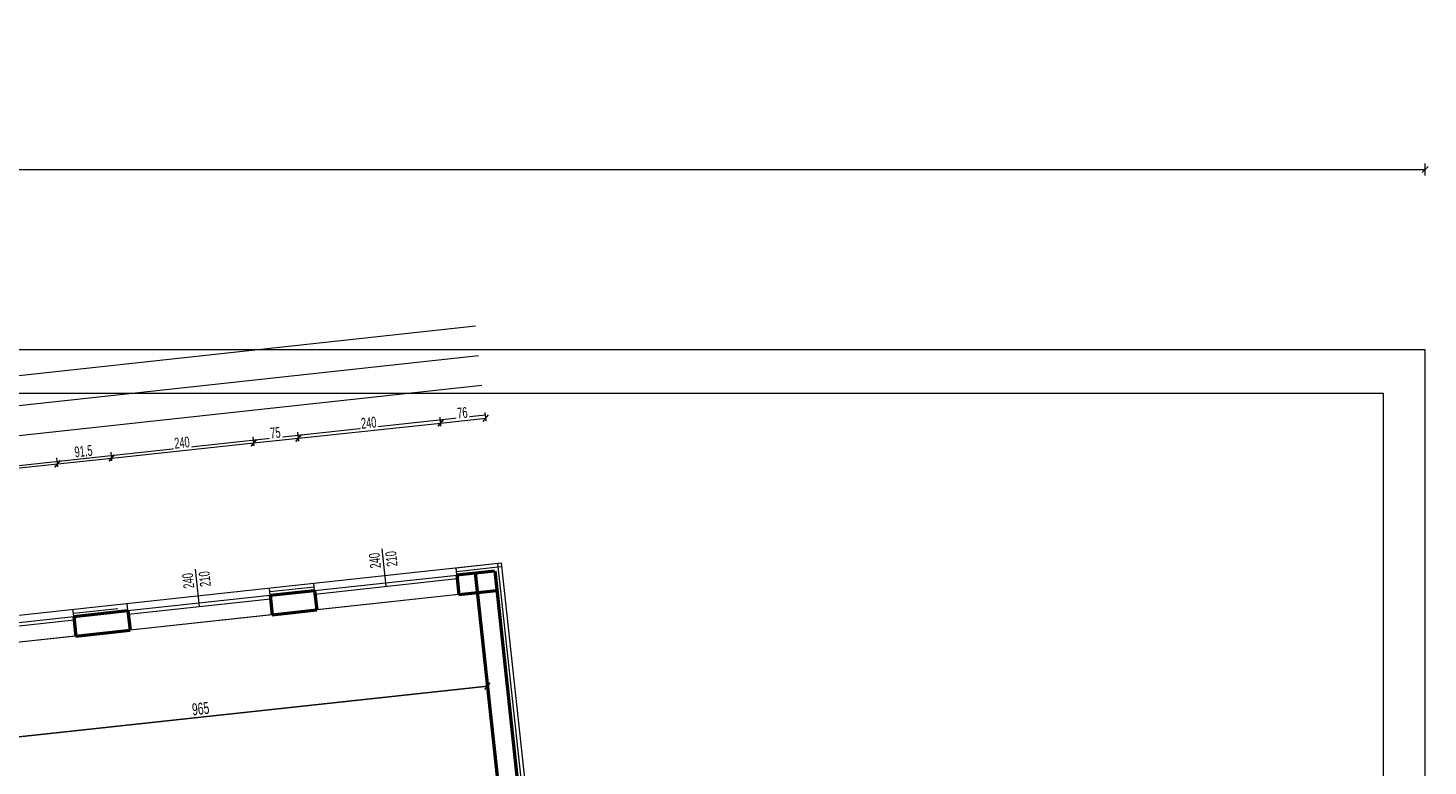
# Model space of a CAD drawing. Header units: millimetres. Extents: x 72202 to 304796, y 21658 to 519946.
# Tile 65 of 139: x 198210 to 200558, y 210219 to 211457. Entities that reach past the tile are written whole.
import ezdxf

# ---------------------------------------------------------------- set-up
doc = ezdxf.new("R2010")
doc.units = ezdxf.units.MM
doc.layers.get('0').update_dxf_attribs({"color": 253})
doc.layers.get('Defpoints').update_dxf_attribs({"color": 253})
for name, color, linetype, lineweight in [('DRZWI I OKNA OPISY', 253, 'Continuous', 9), ('linia - gruba - projektowana', 253, 'Continuous', 50), ('LINIA CIENKA', 7, 'Continuous', 13), ('LINIA KRESKOWANIE', 253, 'Continuous', 5), ('LINIA WYMIAROWANIE', 253, 'Continuous', 9)]:
    doc.layers.add(name, color=color, linetype=linetype, lineweight=lineweight)
doc.layers.add('LINIA-NIE DRUKOWAĆ', color=253, linetype='Continuous', lineweight=20, plot=False)
doc.styles.get("Standard").update_dxf_attribs({"font": 'ARIALN.TTF', "width": 0.75})
doc.linetypes.add('GRADZINOWANIE', pattern='A,0.00254,-2.54,[134,ltypeshp.shx,S=2.54,R=0,X=-2.54,Y=0],-5.08,[134,ltypeshp.shx,S=2.54,R=180,X=2.54,Y=0],-2.54', length=10.16254)
doc.dimstyles.new('sebek100', dxfattribs={"dimtxt": 17, "dimasz": 10, "dimexe": 10, "dimexo": 20, "dimgap": 4, "dimtad": 1, "dimrnd": 0.5, "dimtxsty": 'Standard', "dimblk": 'OBLIQUE', "dimcen": 8, "dimclre": 1, "dimazin": 0, "dimtm": 1e-09, "dimtfac": 1, "dimtix": 1, "dimtmove": 1, "dimatfit": 3, "dimldrblk": 'zas', "dimfxl": 10, "dimfxlon": 1, "dimtolj": 2, "dimlwd": -1, "dimlwe": -1, "dimarcsym": 0})

# ---------------------------------------------------------------- blocks, each defined once
blk = doc.blocks.new('_Oblique')
at = {"color": 0, "linetype": 'ByBlock', "lineweight": -2}
blk.add_line((-0.5, -0.5), (0.5, 0.5), dxfattribs=at)
blk = doc.blocks.new('*D467')
at = {"layer": 'Defpoints', "color": 0, "lineweight": -3, "ltscale": 4, "transparency": 16777216}
for p in [(200553.3, 211219.5), (193653.3, 210761.9), (200553.3, 210761.9)]:
    blk.add_point(p, dxfattribs=at)
at = {"layer": 'LINIA CIENKA', "ltscale": 4, "transparency": 16777216}
for p, q in [((193653.3, 211209.5), (193653.3, 211229.5)), ((200553.3, 211209.5), (200553.3, 211229.5))]:
    blk.add_line(p, q, dxfattribs=at)
at = {"layer": 'LINIA CIENKA', "color": 0, "ltscale": 4, "transparency": 16777216}
blk.add_line((193653.3, 211219.5), (200553.3, 211219.5), dxfattribs=at)
at = {"layer": 'LINIA CIENKA', "color": 0, "ltscale": 4, "transparency": 16777216, "xscale": 10, "yscale": 10, "zscale": 10, "rotation": 180}
blk.add_blockref('_Oblique', (193653.3, 211219.5), dxfattribs=at)
at = {"layer": 'LINIA CIENKA', "color": 0, "ltscale": 4, "transparency": 16777216, "xscale": 10, "yscale": 10, "zscale": 10}
blk.add_blockref('_Oblique', (200553.3, 211219.5), dxfattribs=at)
at = {"layer": 'LINIA CIENKA', "color": 0, "lineweight": -3, "ltscale": 4, "transparency": 16777216, "insert": (197103.3, 211325.6), "char_height": 200, "attachment_point": 5, "bg_fill": 3, "box_fill_scale": 1.1, "bg_fill_color": 256, "bg_fill_true_color": 13158600, "bg_fill_transparency": 0}
blk.add_mtext('\\A2;6900', dxfattribs=at)
blk = doc.blocks.new('zas')
blk = doc.blocks.new('*D505')
at = {"layer": 'Defpoints', "color": 0, "lineweight": -3, "ltscale": 4, "transparency": 16777216}
for p in [(198259, 210725.6), (198285, 210481.7), (198046.4, 210455.6)]:
    blk.add_point(p, dxfattribs=at)
at = {"layer": 'LINIA WYMIAROWANIE', "color": 0, "ltscale": 4, "transparency": 16777216}
blk.add_line((198020.4, 210700.2), (198259, 210725.6), dxfattribs=at)
at = {"layer": 'LINIA WYMIAROWANIE', "color": 1, "ltscale": 4, "transparency": 16777216}
for p, q in [((198259.5, 210720.6), (198258, 210735.6)), ((198020.9, 210695.3), (198019.3, 210710.2))]:
    blk.add_line(p, q, dxfattribs=at)
at = {"layer": 'LINIA WYMIAROWANIE', "color": 0, "ltscale": 4, "transparency": 16777216, "xscale": 10, "yscale": 10, "zscale": 10}
for p, rotation in [((198259, 210725.6), 6.067906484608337), ((198020.4, 210700.2), 186.0679064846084)]:
    blk.add_blockref('_Oblique', p, dxfattribs=dict(at, rotation=rotation))
at = {"layer": 'LINIA WYMIAROWANIE', "color": 0, "lineweight": -3, "ltscale": 4, "transparency": 16777216, "insert": (198138.1, 210727.7), "char_height": 18, "attachment_point": 5, "rotation": 6.0679, "bg_fill": 3, "box_fill_scale": 1.1, "bg_fill_color": 256, "bg_fill_true_color": 13158600, "bg_fill_transparency": 0}
blk.add_mtext('\\A2;239,99', dxfattribs=at)
blk = doc.blocks.new('*D506')
at = {"layer": 'Defpoints', "color": 0, "lineweight": -3, "ltscale": 4, "transparency": 16777216}
for p in [(198350, 210735.3), (198375.9, 210491.3), (198285, 210481.7)]:
    blk.add_point(p, dxfattribs=at)
at = {"layer": 'LINIA WYMIAROWANIE', "color": 1, "ltscale": 4, "transparency": 16777216}
for p, q in [((198259.5, 210720.6), (198258, 210735.6)), ((198350.5, 210730.3), (198348.9, 210745.2))]:
    blk.add_line(p, q, dxfattribs=at)
at = {"layer": 'LINIA WYMIAROWANIE', "color": 0, "ltscale": 4, "transparency": 16777216}
blk.add_line((198259, 210725.6), (198350, 210735.3), dxfattribs=at)
at = {"layer": 'LINIA WYMIAROWANIE', "color": 0, "ltscale": 4, "transparency": 16777216, "xscale": 10, "yscale": 10, "zscale": 10}
for p, rotation in [((198259, 210725.6), 186.0679064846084), ((198350, 210735.3), 6.067906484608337)]:
    blk.add_blockref('_Oblique', p, dxfattribs=dict(at, rotation=rotation))
at = {"layer": 'LINIA WYMIAROWANIE', "color": 0, "lineweight": -3, "ltscale": 4, "transparency": 16777216, "insert": (198302.9, 210745.2), "char_height": 18, "attachment_point": 5, "rotation": 6.0679, "bg_fill": 3, "box_fill_scale": 1.1, "bg_fill_color": 256, "bg_fill_true_color": 13158600, "bg_fill_transparency": 0}
blk.add_mtext('\\A2;91,5', dxfattribs=at)
blk = doc.blocks.new('*D507')
at = {"layer": 'Defpoints', "color": 0, "lineweight": -3, "ltscale": 4, "transparency": 16777216}
for p in [(198588.7, 210760.7), (198614.6, 210517.1), (198375.9, 210491.3)]:
    blk.add_point(p, dxfattribs=at)
at = {"layer": 'LINIA WYMIAROWANIE', "color": 1, "ltscale": 4, "transparency": 16777216}
for p, q in [((198589.2, 210755.7), (198587.6, 210770.6)), ((198350.5, 210730.3), (198348.9, 210745.2))]:
    blk.add_line(p, q, dxfattribs=at)
at = {"layer": 'LINIA WYMIAROWANIE', "color": 0, "ltscale": 4, "transparency": 16777216}
blk.add_line((198350, 210735.3), (198588.7, 210760.7), dxfattribs=at)
at = {"layer": 'LINIA WYMIAROWANIE', "color": 0, "ltscale": 4, "transparency": 16777216, "xscale": 10, "yscale": 10, "zscale": 10}
for p, rotation in [((198588.7, 210760.7), 6.067906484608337), ((198350, 210735.3), 186.0679064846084)]:
    blk.add_blockref('_Oblique', p, dxfattribs=dict(at, rotation=rotation))
at = {"layer": 'LINIA WYMIAROWANIE', "color": 0, "lineweight": -3, "ltscale": 4, "transparency": 16777216, "insert": (198467.9, 210761.1), "char_height": 18, "attachment_point": 5, "rotation": 6.0679, "bg_fill": 3, "box_fill_scale": 1.1, "bg_fill_color": 256, "bg_fill_true_color": 13158600, "bg_fill_transparency": 0}
blk.add_mtext('\\A2;240', dxfattribs=at)
blk = doc.blocks.new('*D508')
at = {"layer": 'Defpoints', "color": 0, "lineweight": -3, "ltscale": 4, "transparency": 16777216}
for p in [(198663.2, 210768.6), (198614.6, 210517.1), (198689.1, 210525.1)]:
    blk.add_point(p, dxfattribs=at)
at = {"layer": 'LINIA WYMIAROWANIE', "color": 1, "ltscale": 4, "transparency": 16777216}
for p, q in [((198589.2, 210755.7), (198587.6, 210770.6)), ((198663.8, 210763.6), (198662.2, 210778.5))]:
    blk.add_line(p, q, dxfattribs=at)
at = {"layer": 'LINIA WYMIAROWANIE', "color": 0, "ltscale": 4, "transparency": 16777216}
blk.add_line((198588.7, 210760.7), (198663.2, 210768.6), dxfattribs=at)
at = {"layer": 'LINIA WYMIAROWANIE', "color": 0, "ltscale": 4, "transparency": 16777216, "xscale": 10, "yscale": 10, "zscale": 10}
for p, rotation in [((198663.2, 210768.6), 6.067906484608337), ((198588.7, 210760.7), 186.0679064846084)]:
    blk.add_blockref('_Oblique', p, dxfattribs=dict(at, rotation=rotation))
at = {"layer": 'LINIA WYMIAROWANIE', "color": 0, "lineweight": -3, "ltscale": 4, "transparency": 16777216, "insert": (198624.6, 210777.7), "char_height": 18, "attachment_point": 5, "rotation": 6.0679, "bg_fill": 3, "box_fill_scale": 1.1, "bg_fill_color": 256, "bg_fill_true_color": 13158600, "bg_fill_transparency": 0}
blk.add_mtext('\\A2;75', dxfattribs=at)
blk = doc.blocks.new('*D509')
at = {"layer": 'Defpoints', "color": 0, "lineweight": -3, "ltscale": 4, "transparency": 16777216}
for p in [(198901.9, 210794), (198927.7, 210551.1), (198689.1, 210525.1)]:
    blk.add_point(p, dxfattribs=at)
at = {"layer": 'LINIA WYMIAROWANIE', "color": 0, "ltscale": 4, "transparency": 16777216}
blk.add_line((198663.2, 210768.6), (198901.9, 210794), dxfattribs=at)
at = {"layer": 'LINIA WYMIAROWANIE', "color": 1, "ltscale": 4, "transparency": 16777216}
for p, q in [((198902.4, 210789), (198900.8, 210803.9)), ((198663.8, 210763.6), (198662.2, 210778.5))]:
    blk.add_line(p, q, dxfattribs=at)
at = {"layer": 'LINIA WYMIAROWANIE', "color": 0, "ltscale": 4, "transparency": 16777216, "xscale": 10, "yscale": 10, "zscale": 10}
for p, rotation in [((198901.9, 210794), 6.067906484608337), ((198663.2, 210768.6), 186.0679064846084)]:
    blk.add_blockref('_Oblique', p, dxfattribs=dict(at, rotation=rotation))
at = {"layer": 'LINIA WYMIAROWANIE', "color": 0, "lineweight": -3, "ltscale": 4, "transparency": 16777216, "insert": (198781.2, 210794.4), "char_height": 18, "attachment_point": 5, "rotation": 6.0679, "bg_fill": 3, "box_fill_scale": 1.1, "bg_fill_color": 256, "bg_fill_true_color": 13158600, "bg_fill_transparency": 0}
blk.add_mtext('\\A2;240', dxfattribs=at)
blk = doc.blocks.new('*D510')
at = {"layer": 'Defpoints', "color": 0, "lineweight": -3, "ltscale": 4, "transparency": 16777216}
for p in [(198977.5, 210802), (199003.3, 210559.2), (198927.7, 210551.1)]:
    blk.add_point(p, dxfattribs=at)
at = {"layer": 'LINIA WYMIAROWANIE', "color": 1, "ltscale": 4, "transparency": 16777216}
for p, q in [((198902.4, 210789), (198900.8, 210803.9)), ((198978, 210797), (198976.4, 210811.9))]:
    blk.add_line(p, q, dxfattribs=at)
at = {"layer": 'LINIA WYMIAROWANIE', "color": 0, "ltscale": 4, "transparency": 16777216}
blk.add_line((198901.9, 210794), (198977.5, 210802), dxfattribs=at)
at = {"layer": 'LINIA WYMIAROWANIE', "color": 0, "ltscale": 4, "transparency": 16777216, "xscale": 10, "yscale": 10, "zscale": 10}
for p, rotation in [((198901.9, 210794), 186.0679064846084), ((198977.5, 210802), 6.067906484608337)]:
    blk.add_blockref('_Oblique', p, dxfattribs=dict(at, rotation=rotation))
at = {"layer": 'LINIA WYMIAROWANIE', "color": 0, "lineweight": -3, "ltscale": 4, "transparency": 16777216, "insert": (198938.3, 210811.1), "char_height": 18, "attachment_point": 5, "rotation": 6.0679, "bg_fill": 3, "box_fill_scale": 1.1, "bg_fill_color": 256, "bg_fill_true_color": 13158600, "bg_fill_transparency": 0}
blk.add_mtext('\\A2;76', dxfattribs=at)
blk = doc.blocks.new('*D532')
at = {"layer": 'Defpoints', "color": 0, "lineweight": -3, "ltscale": 4, "transparency": 16777216}
for p in [(198963.4, 210509.6), (198004, 210405.7), (198980.4, 210352.5)]:
    blk.add_point(p, dxfattribs=at)
at = {"layer": 'LINIA WYMIAROWANIE', "color": 0, "ltscale": 4, "transparency": 16777216}
blk.add_line((198021, 210248.6), (198980.4, 210352.5), dxfattribs=at)
at = {"layer": 'LINIA WYMIAROWANIE', "ltscale": 4, "transparency": 16777216}
for p, q in [((198979.9, 210357.5), (198981.5, 210342.6)), ((198020.5, 210253.6), (198022.1, 210238.7))]:
    blk.add_line(p, q, dxfattribs=at)
at = {"layer": 'LINIA WYMIAROWANIE', "color": 0, "ltscale": 4, "transparency": 16777216, "xscale": 10, "yscale": 10, "zscale": 10}
for p, rotation in [((198980.4, 210352.5), 6.182017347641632), ((198021, 210248.6), 186.1820173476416)]:
    blk.add_blockref('_Oblique', p, dxfattribs=dict(at, rotation=rotation))
at = {"layer": 'LINIA WYMIAROWANIE', "color": 0, "lineweight": -3, "ltscale": 4, "transparency": 16777216, "insert": (198499.2, 210314.7), "char_height": 20, "attachment_point": 5, "rotation": 6.182, "bg_fill": 3, "box_fill_scale": 1.1, "bg_fill_color": 256, "bg_fill_true_color": 13158600, "bg_fill_transparency": 0}
blk.add_mtext('\\A2;965', dxfattribs=at)

msp = doc.modelspace()

# ---------------------------------------------------------------- linework, layer by layer
at = {"layer": 'linia - gruba - projektowana'}
for p, q in [((198929.01, 210539.062), (198992.638, 210545.954)), ((198929.01, 210539.062), (198932.563, 210506.254)), ((198959.829, 210542.4), (199031.549, 209880.273)), ((198992.638, 210545.954), (199074.857, 209786.894)), ((198615.842, 210505.14), (198690.405, 210513.217)), ((198690.405, 210513.217), (198693.959, 210480.409)), ((198932.563, 210506.254), (198996.191, 210513.146)), ((198615.831, 210505.233), (198619.395, 210472.332)), ((198286.249, 210469.628), (198289.823, 210436.634)), ((198286.249, 210469.628), (198289.823, 210436.634)), ((198286.269, 210469.442), (198377.237, 210479.295)), ((198377.237, 210479.295), (198380.791, 210446.487)), ((198619.395, 210472.332), (198693.959, 210480.409)), ((198289.823, 210436.634), (198380.791, 210446.487))]:
    msp.add_line(p, q, dxfattribs=at)
at = {"layer": 'LINIA CIENKA'}
for p, q in [((196028.86, 210236.996), (199003.276, 210559.176)), ((198927.717, 210550.992), (199003.276, 210559.176)), ((199003.276, 210559.176), (199086.787, 209788.186)), ((198690.433, 210513.002), (198929.028, 210538.94)), ((198929.01, 210539.062), (198927.712, 210551.085)), ((198615.842, 210505.14), (198614.544, 210517.164)), ((198690.405, 210513.217), (198689.108, 210525.241)), ((198691.082, 210507.037), (198929.676, 210532.975)), ((198377.237, 210479.295), (198375.94, 210491.319)), ((198377.252, 210479.203), (198615.846, 210505.141)), ((198377.9, 210473.238), (198616.495, 210499.176)), ((198932.563, 210506.254), (198693.959, 210480.409)), ((198047.67, 210443.597), (198286.264, 210469.535)), ((198286.249, 210469.628), (198284.951, 210481.652)), ((198619.405, 210472.239), (198380.801, 210446.394)), ((198048.318, 210437.633), (198286.912, 210463.571)), ((198289.823, 210436.634), (198051.219, 210410.789))]:
    msp.add_line(p, q, dxfattribs=at)
at = {"layer": 'LINIA KRESKOWANIE', "linetype": 'GRADZINOWANIE', "ltscale": 0.6}
msp.add_line((198997.31, 210558.53), (199080.822, 209787.54), dxfattribs=at)
at = {"layer": 'LINIA-NIE DRUKOWAĆ'}
msp.add_line((198980.398, 210352.511), (194763.68, 209895.768), dxfattribs=at)
msp.add_lwpolyline([(198003.995, 210405.674), (198072.161, 209776.355), (199031.549, 209880.273), (198963.383, 210509.592), (198003.995, 210405.674)], dxfattribs=at)

# ---------------------------------------------------------------- dimensions: what is measured, and where the dimension line sits
at = {"layer": 'LINIA CIENKA', "lineweight": -3, "ltscale": 4}
dim = msp.add_linear_dim(base=(200553.292, 211219.483), p1=(193653.292, 210761.936), p2=(200553.292, 210761.936), dimstyle='sebek100', override={"dimtxt": 200, "dimrnd": 0, "dimclre": 256, "dimtfill": 1, "dimarcsym": 2}, dxfattribs=at)
dim.commit()
dim.dimension.update_dxf_attribs({"geometry": '*D467', "text_midpoint": (197103.292, 211325.598)})

# ---------------------------------------------------------------- next in the draw order: linework, layer by layer
at = {"layer": 'LINIA CIENKA'}
msp.add_lwpolyline([(193953.292, 208016.85), (193953.292, 210844.299), (200483.292, 210844.299), (200483.292, 208016.85)], close=True, dxfattribs=at)
at = {"layer": 'LINIA-NIE DRUKOWAĆ'}
for p, q in [((194214.956, 210442.858), (198960.201, 210956.85)), ((194220.341, 210393.149), (198965.585, 210907.141)), ((194225.725, 210343.44), (198970.969, 210857.432)), ((194231.11, 210293.731), (198976.354, 210807.722))]:
    msp.add_line(p, q, dxfattribs=at)
msp.add_lwpolyline([(193653.292, 210916.85), (193653.292, 207946.85), (200553.292, 207946.85), (200553.292, 210916.85)], close=True, dxfattribs=at)

# ---------------------------------------------------------------- next in the draw order: dimensions: what is measured, and where the dimension line sits
at = {"layer": 'LINIA WYMIAROWANIE', "lineweight": -3, "ltscale": 4}
dim = msp.add_linear_dim(base=(198259.018, 210725.611), p1=(198046.372, 210455.621), p2=(198284.951, 210481.652), angle=186.067906, dimstyle='sebek100', override={"dimtxt": 18, "dimrnd": 0, "dimfxl": 5, "dimtfill": 1, "dimarcsym": 2}, dxfattribs=at)
dim.commit()
dim.dimension.update_dxf_attribs({"geometry": '*D505', "text_midpoint": (198138.127, 210727.661)})

# ---------------------------------------------------------------- next in the draw order: dimensions: what is measured, and where the dimension line sits
dim = msp.add_linear_dim(base=(198350.005, 210735.283), p1=(198284.951, 210481.652), p2=(198375.94, 210491.319), angle=186.067906, dimstyle='sebek100', override={"dimtxt": 18, "dimrnd": 0, "dimfxl": 5, "dimtfill": 1, "dimarcsym": 2}, dxfattribs=at)
dim.commit()
dim.dimension.update_dxf_attribs({"geometry": '*D506', "text_midpoint": (198302.945, 210745.181)})

# ---------------------------------------------------------------- next in the draw order: dimensions: what is measured, and where the dimension line sits
dim = msp.add_linear_dim(base=(198588.661, 210760.653), p1=(198375.94, 210491.319), p2=(198614.554, 210517.071), angle=186.067906, dimstyle='sebek100', override={"dimtxt": 18, "dimrnd": 0, "dimfxl": 5, "dimtfill": 1, "dimarcsym": 2}, dxfattribs=at)
dim.commit()
dim.dimension.update_dxf_attribs({"geometry": '*D507', "text_midpoint": (198467.939, 210761.084)})

# ---------------------------------------------------------------- next in the draw order: dimensions: what is measured, and where the dimension line sits
dim = msp.add_linear_dim(base=(198663.24, 210768.581), p1=(198614.554, 210517.071), p2=(198689.118, 210525.147), angle=186.067906, dimstyle='sebek100', override={"dimtxt": 18, "dimrnd": 0, "dimfxl": 5, "dimtfill": 1, "dimarcsym": 2}, dxfattribs=at)
dim.commit()
dim.dimension.update_dxf_attribs({"geometry": '*D508', "text_midpoint": (198624.56, 210777.697)})

# ---------------------------------------------------------------- next in the draw order: dimensions: what is measured, and where the dimension line sits
for base, p1, p2, angle, override, picture, middle in [((198901.895, 210793.95), (198689.118, 210525.147), (198927.712, 210551.085), 186.067906, {"dimtxt": 18, "dimrnd": 0, "dimfxl": 5, "dimtfill": 1, "dimarcsym": 2}, '*D509', (198781.173, 210794.382)), ((198980.398, 210352.511), (198003.995, 210405.674), (198963.383, 210509.592), 186.182017, {"dimtxt": 20, "dimrnd": 0, "dimclre": 256, "dimfxl": 5, "dimtfill": 1, "dimarcsym": 2}, '*D532', (198499.173, 210314.68))]:
    dim = msp.add_linear_dim(base=base, p1=p1, p2=p2, angle=angle, dimstyle='sebek100', override=override, dxfattribs=at)
    dim.commit()
    dim.dimension.update_dxf_attribs({"geometry": picture, "text_midpoint": middle})

# ---------------------------------------------------------------- next in the draw order: linework, layer by layer
at = {"layer": 'DRZWI I OKNA OPISY'}
for p, q in [((198810.379, 210520.006), (198803.599, 210582.827)), ((198497.197, 210486.207), (198490.418, 210549.027))]:
    msp.add_line(p, q, dxfattribs=at)
at = {"layer": 'LINIA KRESKOWANIE', "linetype": 'GRADZINOWANIE', "ltscale": 0.6}
for p, q in [((198615.198, 210511.106), (198689.762, 210519.182)), ((198285.695, 210474.761), (198360.259, 210482.838))]:
    msp.add_line(p, q, dxfattribs=at)

# ---------------------------------------------------------------- next in the draw order: texts
at = {"layer": 'DRZWI I OKNA OPISY', "char_height": 18, "width": 130, "attachment_point": 5, "rotation": 96.159668}
for s, insert in [('240', (198791.671, 210563.096)), ('210', (198819.471, 210566.097)), ('240', (198478.49, 210529.297)), ('210', (198506.29, 210532.297))]:
    msp.add_mtext(s, dxfattribs=dict(at, insert=insert))

# ---------------------------------------------------------------- next in the draw order: dimensions: what is measured, and where the dimension line sits
at = {"layer": 'LINIA WYMIAROWANIE', "lineweight": -3, "ltscale": 4}
dim = msp.add_linear_dim(base=(198977.464, 210801.984), p1=(198927.712, 210551.085), p2=(199003.276, 210559.176), angle=186.067906, dimstyle='sebek100', override={"dimtxt": 18, "dimrnd": 0, "dimfxl": 5, "dimtfill": 1, "dimarcsym": 2}, dxfattribs=at)
dim.commit()
dim.dimension.update_dxf_attribs({"geometry": '*D510', "text_midpoint": (198938.285, 210811.083)})

# ---------------------------------------------------------------- next in the draw order: linework, layer by layer
at = {"layer": 'LINIA KRESKOWANIE', "linetype": 'GRADZINOWANIE', "ltscale": 0.6}
msp.add_line((198928.366, 210545.027), (199002.93, 210553.104), dxfattribs=at)

doc.saveas('drawing.dxf')
